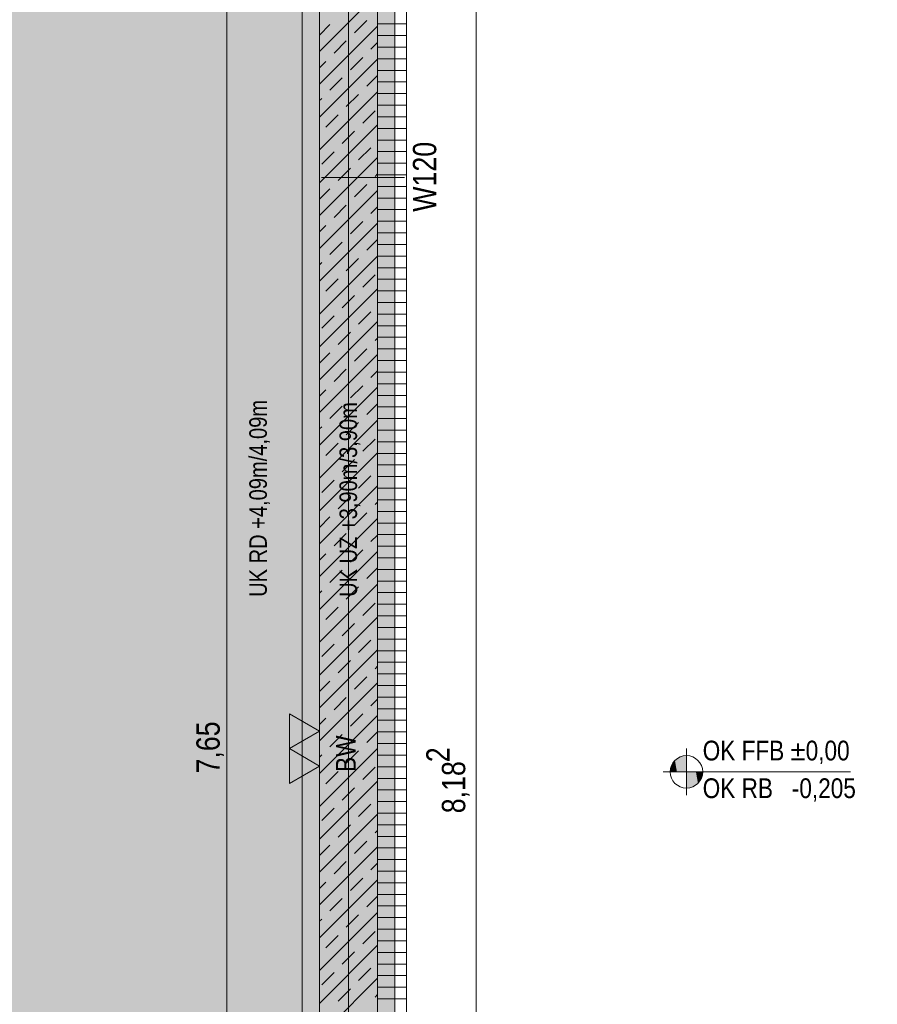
# Model space of a CAD drawing. Extents: x -720 to 300, y 62 to 1162.
# Tile 5 of 256: x -637 to -563, y 282 to 367. Entities that reach past the tile are written whole.
import ezdxf
from ezdxf.lldxf.tags import DXFTag

# ---------------------------------------------------------------- set-up
doc = ezdxf.new("R2010")
doc.units = 0
doc.layers.get('0').update_dxf_attribs({"lineweight": 13})
for name, color, linetype, lineweight, true_color in [('00_Beschriftung UZ', 3, 'Continuous', 35, 0x00ff00), ('30 -34 Innenwände- 1 tragend', 7, 'Continuous', 13, 0xdd0806), ('30 -34 Innenwände- 2 nichttragend', 7, 'Continuous', 18, 0xff7fe6), ('30 -35 Decken- 1 Konstruktion-Träger- Stahlbeton', 7, 'Continuous', 13, 0x33aa00), ('70 -72 Beschriftung- 2 Beschriftung Bauteile', 7, 'Continuous', 9, 0x9999ff), ('70 -76 Bemaßung- 2 Allgemein', 9, 'Continuous', 5, 0x808080), ('iwb_Layout BA_Markierung', 7, 'Continuous', 9, 0xbadcdc), ('iwb_Schraffur_BW', 7, 'Continuous', 13, 0x7400e8), ('iwb_Schraffur_Unterzug', 7, 'Continuous', 5, 0xffffcc), ('iwb_Sichtbeton', 2, 'Continuous', 50, 0xffff00), ('iwb_Sichtbeton-Shading', 2, 'Continuous', 50, 0xffff00)]:
    doc.layers.add(name, color=color, linetype=linetype, lineweight=lineweight, true_color=true_color)
for name, color, linetype, lineweight in [('70 -71 Achsen- 1 Gebäudeachsen', 7, 'STRICHPUNKT2-A06G93UB8I', 18), ('70 -72 Beschriftung- 5 Höhenkoten', 7, 'Continuous', 15), ('70 -75 Raumstempel- 3 Wandstempel', 7, 'Continuous', 50), ('Keine', 7, 'Continuous', 9)]:
    doc.layers.add(name, color=color, linetype=linetype, lineweight=lineweight)
doc.styles.get("Standard").update_dxf_attribs({"font": 'ARIALN.TTF'})
tags = doc.linetypes.add('fein_strichliert-A06G93UC8I', pattern=[4, 1, -2, 1]).pattern_tags.tags
tags[8:9] = [DXFTag(74, 4), DXFTag(75, 0), DXFTag(340, '0'), DXFTag(46, 0.0), DXFTag(50, 0.0), DXFTag(44, 0.0), DXFTag(45, 0.0)]
tags[6:7] = [DXFTag(74, 4), DXFTag(75, 0), DXFTag(340, '0'), DXFTag(46, 0.0), DXFTag(50, 0.0), DXFTag(44, 0.0), DXFTag(45, 0.0)]
tags[4:5] = [DXFTag(74, 4), DXFTag(75, 0), DXFTag(340, '0'), DXFTag(46, 0.0), DXFTag(50, 0.0), DXFTag(44, 0.0), DXFTag(45, 0.0)]
tags = doc.linetypes.add('STRICHPUNKT2-A06G93UB8I', pattern=[12.7, 6.35, -3.175, 0, -3.175]).pattern_tags.tags
tags[10:11] = [DXFTag(74, 4), DXFTag(75, 0), DXFTag(340, '0'), DXFTag(46, 0.0), DXFTag(50, 0.0), DXFTag(44, 0.0), DXFTag(45, 0.0)]
tags[8:9] = [DXFTag(74, 4), DXFTag(75, 0), DXFTag(340, '0'), DXFTag(46, 0.0), DXFTag(50, 0.0), DXFTag(44, 0.0), DXFTag(45, 0.0)]
tags[6:7] = [DXFTag(74, 4), DXFTag(75, 0), DXFTag(340, '0'), DXFTag(46, 0.0), DXFTag(50, 0.0), DXFTag(44, 0.0), DXFTag(45, 0.0)]
tags[4:5] = [DXFTag(74, 4), DXFTag(75, 0), DXFTag(340, '0'), DXFTag(46, 0.0), DXFTag(50, 0.0), DXFTag(44, 0.0), DXFTag(45, 0.0)]

# ---------------------------------------------------------------- blocks, each defined once
blk = doc.blocks.new('Shading-A06G93SP8I', base_point=(-566.802, 777.112))
at = {"layer": 'iwb_Sichtbeton-Shading', "color": 51, "true_color": 0xffff7f}
blk.add_solid([(-611.052, 227.912), (-611.652, 227.912), (-611.052, 772.712), (-611.652, 772.112)], dxfattribs=at)
blk = doc.blocks.new('Polygon-A06G93U38I')
at = {"color": 0, "linetype": 'ByBlock', "lineweight": -2, "ltscale": 0.13}
blk.add_solid([(-611.222, 86.203), (-682.362, 86.014), (-611.055, 1083.814), (-682.362, 1083.814)], dxfattribs=at)
blk = doc.blocks.new('Referenz-A06G93UD8I')
at = {"layer": '00_Beschriftung UZ', "color": 0, "lineweight": -2}
for points in [[(-615.523, 316.938), (-612.853, 318.27), (-615.522, 319.609)], [(-610.183, 316.938), (-612.853, 318.27), (-610.184, 319.609)]]:
    blk.add_solid(points, dxfattribs=at)
at = {"layer": '30 -34 Innenwände- 1 tragend', "color": 0, "linetype": 'Continuous', "lineweight": -2, "ltscale": 0.13}
for p, q in [((-611.353, 227.912), (-611.353, 380.912)), ((-603.853, 227.912), (-603.853, 380.912))]:
    blk.add_line(p, q, dxfattribs=at)
at = {"layer": '30 -34 Innenwände- 1 tragend', "color": 0, "lineweight": -2}
for p, q in [((-611.353, 227.912), (-611.353, 380.912)), ((-606.353, 227.912), (-606.353, 380.912)), ((-611.353, 364.488), (-606.353, 369.488)), ((-611.353, 365.902), (-610.455, 366.8)), ((-611.353, 361.659), (-606.353, 366.659)), ((-608.334, 366.093), (-607.273, 367.154)), ((-610.102, 364.325), (-609.041, 365.386)), ((-606.92, 364.679), (-606.353, 365.245)), ((-608.687, 362.911), (-607.627, 363.972)), ((-611.353, 358.831), (-606.353, 363.831)), ((-611.353, 363.074), (-610.809, 363.618)), ((-607.273, 361.497), (-606.353, 362.417)), ((-610.455, 361.143), (-609.394, 362.204)), ((-611.353, 356.003), (-606.353, 361.003)), ((-609.041, 359.729), (-607.98, 360.79)), ((-611.353, 360.245), (-611.162, 360.436)), ((-610.809, 357.961), (-609.748, 359.022)), ((-607.627, 358.315), (-606.566, 359.375)), ((-611.353, 353.174), (-606.353, 358.174)), ((-609.394, 356.547), (-608.334, 357.608)), ((-611.162, 354.779), (-610.102, 355.84)), ((-607.98, 355.133), (-606.92, 356.193)), ((-611.353, 350.346), (-606.353, 355.346)), ((-609.748, 353.365), (-608.687, 354.426)), ((-606.566, 353.718), (-606.353, 353.931)), ((-608.334, 351.951), (-607.273, 353.011)), ((-611.353, 351.76), (-610.455, 352.658)), ((-611.353, 347.517), (-606.353, 352.517)), ((-610.102, 350.183), (-609.041, 351.244)), ((-606.92, 350.536), (-606.353, 351.103)), ((-611.353, 344.689), (-606.353, 349.689)), ((-608.687, 348.769), (-607.627, 349.829)), ((-611.353, 348.931), (-610.809, 349.476)), ((-610.455, 347.001), (-609.394, 348.062)), ((-607.273, 347.355), (-606.353, 348.275)), ((-611.353, 341.86), (-606.353, 346.86)), ((-611.353, 346.103), (-611.162, 346.294)), ((-609.041, 345.587), (-607.98, 346.647)), ((-610.809, 343.819), (-609.748, 344.88)), ((-607.627, 344.173), (-606.566, 345.233)), ((-611.353, 339.032), (-606.353, 344.032)), ((-609.394, 342.405), (-608.334, 343.465)), ((-607.98, 340.991), (-606.92, 342.051)), ((-611.353, 336.204), (-606.353, 341.204)), ((-611.162, 340.637), (-610.102, 341.698)), ((-609.748, 339.223), (-608.687, 340.283)), ((-606.566, 339.576), (-606.353, 339.789)), ((-611.353, 337.618), (-610.455, 338.516)), ((-608.334, 337.809), (-607.273, 338.869)), ((-611.353, 333.375), (-606.353, 338.375)), ((-610.102, 336.041), (-609.041, 337.101)), ((-606.92, 336.394), (-606.353, 336.961)), ((-611.353, 330.547), (-606.353, 335.547)), ((-611.353, 334.789), (-610.809, 335.334)), ((-608.687, 334.627), (-607.627, 335.687)), ((-610.455, 332.859), (-609.394, 333.919)), ((-607.273, 333.212), (-606.353, 334.133)), ((-611.353, 327.718), (-606.353, 332.718)), ((-611.353, 331.961), (-611.162, 332.152)), ((-609.041, 331.445), (-607.98, 332.505)), ((-607.627, 330.03), (-606.566, 331.091)), ((-610.809, 329.677), (-609.748, 330.738)), ((-611.353, 324.89), (-606.353, 329.89)), ((-609.394, 328.263), (-608.334, 329.323)), ((-611.162, 326.495), (-610.102, 327.556)), ((-607.98, 326.848), (-606.92, 327.909)), ((-611.353, 322.061), (-606.353, 327.061)), ((-609.748, 325.081), (-608.687, 326.141)), ((-606.566, 325.434), (-606.353, 325.647)), ((-611.353, 323.476), (-610.455, 324.374)), ((-611.353, 319.233), (-606.353, 324.233)), ((-608.334, 323.666), (-607.273, 324.727)), ((-610.102, 321.899), (-609.041, 322.959)), ((-606.92, 322.252), (-606.353, 322.819)), ((-608.687, 320.484), (-607.627, 321.545)), ((-611.353, 316.405), (-606.353, 321.405)), ((-611.353, 320.647), (-610.809, 321.192)), ((-607.273, 319.07), (-606.353, 319.99)), ((-610.455, 318.717), (-609.394, 319.777)), ((-611.353, 313.576), (-606.353, 318.576)), ((-609.041, 317.302), (-607.98, 318.363)), ((-611.353, 317.819), (-611.162, 318.01)), ((-610.809, 315.535), (-609.748, 316.595)), ((-607.627, 315.888), (-606.566, 316.949)), ((-611.353, 310.748), (-606.353, 315.748)), ((-609.394, 314.12), (-608.334, 315.181)), ((-611.162, 312.353), (-610.102, 313.413)), ((-607.98, 312.706), (-606.92, 313.767)), ((-611.353, 307.919), (-606.353, 312.919)), ((-609.748, 310.939), (-608.687, 311.999)), ((-606.566, 311.292), (-606.353, 311.505)), ((-608.334, 309.524), (-607.273, 310.585)), ((-611.353, 309.334), (-610.455, 310.231)), ((-611.353, 305.091), (-606.353, 310.091)), ((-610.102, 307.757), (-609.041, 308.817)), ((-606.92, 308.11), (-606.353, 308.677)), ((-611.353, 302.263), (-606.353, 307.263)), ((-608.687, 306.342), (-607.627, 307.403)), ((-611.353, 306.505), (-610.809, 307.049)), ((-610.455, 304.575), (-609.394, 305.635)), ((-607.273, 304.928), (-606.353, 305.848)), ((-611.353, 299.434), (-606.353, 304.434)), ((-611.353, 303.677), (-611.162, 303.867)), ((-609.041, 303.16), (-607.98, 304.221)), ((-610.809, 301.393), (-609.748, 302.453)), ((-607.627, 301.746), (-606.566, 302.807)), ((-611.353, 296.606), (-606.353, 301.606)), ((-609.394, 299.978), (-608.334, 301.039)), ((-607.98, 298.564), (-606.92, 299.625)), ((-611.353, 293.777), (-606.353, 298.777)), ((-611.162, 298.211), (-610.102, 299.271)), ((-609.748, 296.796), (-608.687, 297.857)), ((-606.566, 297.15), (-606.353, 297.363)), ((-608.334, 295.382), (-607.273, 296.443)), ((-611.353, 295.191), (-610.455, 296.089)), ((-611.353, 290.949), (-606.353, 295.949)), ((-610.102, 293.614), (-609.041, 294.675)), ((-606.92, 293.968), (-606.353, 294.535)), ((-611.353, 288.12), (-606.353, 293.12)), ((-611.353, 292.363), (-610.809, 292.907)), ((-608.687, 292.2), (-607.627, 293.261)), ((-610.455, 290.432), (-609.394, 291.493)), ((-607.273, 290.786), (-606.353, 291.706)), ((-611.353, 285.292), (-606.353, 290.292)), ((-611.353, 289.535), (-611.162, 289.725)), ((-609.041, 289.018), (-607.98, 290.079)), ((-607.627, 287.604), (-606.566, 288.665)), ((-610.809, 287.25), (-609.748, 288.311)), ((-611.353, 282.464), (-606.353, 287.464)), ((-609.394, 285.836), (-608.334, 286.897)), ((-611.162, 284.068), (-610.102, 285.129)), ((-607.98, 284.422), (-606.92, 285.483)), ((-611.353, 279.635), (-606.353, 284.635)), ((-609.748, 282.654), (-608.687, 283.715)), ((-606.566, 283.008), (-606.353, 283.221))]:
    blk.add_line(p, q, dxfattribs=at)
at = {"layer": '30 -34 Innenwände- 2 nichttragend', "color": 0, "lineweight": -2}
for p, q in [((-606.353, 227.912), (-606.353, 380.912)), ((-603.853, 227.912), (-603.853, 380.912)), ((-603.853, 366.853), (-606.353, 366.853)), ((-603.853, 365.853), (-606.353, 365.853)), ((-603.853, 364.853), (-606.353, 364.853)), ((-603.853, 363.853), (-606.353, 363.853)), ((-603.853, 362.853), (-606.353, 362.853)), ((-603.853, 361.853), (-606.353, 361.853)), ((-603.853, 360.853), (-606.353, 360.853)), ((-603.853, 359.853), (-606.353, 359.853)), ((-603.853, 358.853), (-606.353, 358.853)), ((-603.853, 357.853), (-606.353, 357.853)), ((-603.853, 356.853), (-606.353, 356.853)), ((-603.853, 355.853), (-606.353, 355.853)), ((-603.853, 354.853), (-606.353, 354.853)), ((-603.853, 353.853), (-606.353, 353.853)), ((-603.853, 352.853), (-606.353, 352.853)), ((-603.853, 351.853), (-606.353, 351.853)), ((-603.853, 350.853), (-606.353, 350.853)), ((-603.853, 349.853), (-606.353, 349.853)), ((-603.853, 348.853), (-606.353, 348.853)), ((-603.853, 347.853), (-606.353, 347.853)), ((-603.853, 346.853), (-606.353, 346.853)), ((-603.853, 345.853), (-606.353, 345.853)), ((-603.853, 344.853), (-606.353, 344.853)), ((-603.853, 343.853), (-606.353, 343.853)), ((-603.853, 342.853), (-606.353, 342.853)), ((-603.853, 341.853), (-606.353, 341.853)), ((-603.853, 340.853), (-606.353, 340.853)), ((-603.853, 339.853), (-606.353, 339.853)), ((-603.853, 338.853), (-606.353, 338.853)), ((-603.853, 337.853), (-606.353, 337.853)), ((-603.853, 336.853), (-606.353, 336.853)), ((-603.853, 335.853), (-606.353, 335.853)), ((-603.853, 334.853), (-606.353, 334.853)), ((-603.853, 333.853), (-606.353, 333.853)), ((-603.853, 332.853), (-606.353, 332.853)), ((-603.853, 331.853), (-606.353, 331.853)), ((-603.853, 330.853), (-606.353, 330.853)), ((-603.853, 329.853), (-606.353, 329.853)), ((-603.853, 328.853), (-606.353, 328.853)), ((-603.853, 327.853), (-606.353, 327.853)), ((-603.853, 326.853), (-606.353, 326.853)), ((-603.853, 325.853), (-606.353, 325.853)), ((-603.853, 324.853), (-606.353, 324.853)), ((-603.853, 323.853), (-606.353, 323.853)), ((-603.853, 322.853), (-606.353, 322.853)), ((-603.853, 321.853), (-606.353, 321.853)), ((-603.853, 320.853), (-606.353, 320.853)), ((-603.853, 319.853), (-606.353, 319.853)), ((-603.853, 318.853), (-606.353, 318.853)), ((-603.853, 317.853), (-606.353, 317.853)), ((-603.853, 316.853), (-606.353, 316.853)), ((-603.853, 315.853), (-606.353, 315.853)), ((-603.853, 314.853), (-606.353, 314.853)), ((-603.853, 313.853), (-606.353, 313.853)), ((-603.853, 312.853), (-606.353, 312.853)), ((-603.853, 311.853), (-606.353, 311.853)), ((-603.853, 310.853), (-606.353, 310.853)), ((-603.853, 309.853), (-606.353, 309.853)), ((-603.853, 308.853), (-606.353, 308.853)), ((-603.853, 307.853), (-606.353, 307.853)), ((-603.853, 306.853), (-606.353, 306.853)), ((-603.853, 305.853), (-606.353, 305.853)), ((-603.853, 304.853), (-606.353, 304.853)), ((-603.853, 303.853), (-606.353, 303.853)), ((-603.853, 302.853), (-606.353, 302.853)), ((-603.853, 301.853), (-606.353, 301.853)), ((-603.853, 300.853), (-606.353, 300.853)), ((-603.853, 299.853), (-606.353, 299.853)), ((-603.853, 298.853), (-606.353, 298.853)), ((-603.853, 297.853), (-606.353, 297.853)), ((-603.853, 296.853), (-606.353, 296.853)), ((-603.853, 295.853), (-606.353, 295.853)), ((-603.853, 294.853), (-606.353, 294.853)), ((-603.853, 293.853), (-606.353, 293.853)), ((-603.853, 292.853), (-606.353, 292.853)), ((-603.853, 291.853), (-606.353, 291.853)), ((-603.853, 290.853), (-606.353, 290.853)), ((-603.853, 289.853), (-606.353, 289.853)), ((-603.853, 288.853), (-606.353, 288.853)), ((-603.853, 287.853), (-606.353, 287.853)), ((-603.853, 286.853), (-606.353, 286.853)), ((-603.853, 285.853), (-606.353, 285.853)), ((-603.853, 284.853), (-606.353, 284.853)), ((-603.853, 283.853), (-606.353, 283.853)), ((-603.853, 282.853), (-606.353, 282.853))]:
    blk.add_line(p, q, dxfattribs=at)
at = {"layer": '30 -35 Decken- 1 Konstruktion-Träger- Stahlbeton', "color": 0, "linetype": 'fein_strichliert-A06G93UC8I', "lineweight": -2, "ltscale": 0.13}
for p, q in [((-612.853, 227.912), (-612.853, 770.912)), ((-604.853, 227.912), (-604.853, 770.912))]:
    blk.add_line(p, q, dxfattribs=at)
at = {"layer": '70 -71 Achsen- 1 Gebäudeachsen', "color": 0, "linetype": 'STRICHPUNKT2-A06G93UB8I', "lineweight": -2, "ltscale": 0.13}
blk.add_line((-608.853, 1084.852), (-608.853, 85.412), dxfattribs=at)
at = {"layer": '70 -72 Beschriftung- 2 Beschriftung Bauteile', "color": 0, "lineweight": -2}
for p, q in [((-611.353, 305.912), (-613.951, 307.412)), ((-613.951, 307.412), (-613.951, 304.412)), ((-613.951, 304.412), (-611.353, 305.912)), ((-611.353, 302.912), (-613.951, 304.412)), ((-613.951, 304.412), (-613.951, 301.412)), ((-613.951, 301.412), (-611.353, 302.912))]:
    blk.add_line(p, q, dxfattribs=at)
at = {"layer": '70 -72 Beschriftung- 5 Höhenkoten', "color": 0, "linetype": 'Continuous', "lineweight": -2, "ltscale": 0.13}
for p, q in [((-579.72, 300.412), (-579.72, 304.412)), ((-579.72, 302.412), (-579.72, 303.812)), ((-579.72, 303.812), (-579.72, 302.412)), ((-581.72, 302.412), (-565.572, 302.412)), ((-581.12, 302.412), (-579.72, 302.412)), ((-579.72, 302.412), (-581.12, 302.412)), ((-578.32, 302.412), (-579.72, 302.412)), ((-579.72, 302.412), (-579.72, 301.012)), ((-579.72, 301.012), (-579.72, 302.412)), ((-579.72, 302.412), (-578.32, 302.412))]:
    blk.add_line(p, q, dxfattribs=at)
for major_axis in [(0, 1.4), (1.4, 0), (-1.4, 0), (0, -1.4)]:
    blk.add_ellipse((-579.72, 302.412), major_axis=major_axis, ratio=1, start_param=0, end_param=1.570796, dxfattribs=at)
at = {"layer": '70 -72 Beschriftung- 5 Höhenkoten', "color": 0, "lineweight": -2}
for points in [[(-580.152, 302.412), (-580.355, 303.66), (-580.152, 303.744)], [(-579.939, 302.412), (-580.152, 303.744), (-579.939, 303.795)], [(-580.152, 302.412), (-580.152, 303.744), (-579.939, 302.412)], [(-579.72, 302.412), (-579.939, 303.795), (-579.72, 303.812)], [(-579.939, 302.412), (-579.939, 303.795), (-579.72, 302.412)], [(-580.967, 302.412), (-581.051, 302.845), (-580.967, 303.048)], [(-580.852, 302.412), (-580.967, 303.048), (-580.852, 303.235)], [(-580.967, 302.412), (-580.967, 303.048), (-580.852, 302.412)], [(-580.71, 302.412), (-580.852, 303.235), (-580.71, 303.402)], [(-580.852, 302.412), (-580.852, 303.235), (-580.71, 302.412)], [(-580.543, 302.412), (-580.71, 303.402), (-580.543, 303.545)], [(-580.71, 302.412), (-580.71, 303.402), (-580.543, 302.412)], [(-580.355, 302.412), (-580.543, 303.545), (-580.355, 303.66)], [(-580.543, 302.412), (-580.543, 303.545), (-580.355, 302.412)], [(-580.355, 302.412), (-580.355, 303.66), (-580.152, 302.412)], [(-581.102, 302.412), (-581.12, 302.412), (-581.102, 302.631)], [(-581.051, 302.412), (-581.102, 302.631), (-581.051, 302.845)], [(-581.102, 302.412), (-581.102, 302.631), (-581.051, 302.412)], [(-581.051, 302.412), (-581.051, 302.845), (-580.967, 302.412)], [(-579.72, 301.012), (-579.72, 302.412), (-579.501, 301.029)], [(-579.501, 301.029), (-579.72, 302.412), (-579.501, 302.412)], [(-579.501, 301.029), (-579.501, 302.412), (-579.287, 301.081)], [(-579.287, 301.081), (-579.501, 302.412), (-579.287, 302.412)], [(-579.287, 301.081), (-579.287, 302.412), (-579.084, 301.165)], [(-579.084, 301.165), (-579.287, 302.412), (-579.084, 302.412)], [(-579.084, 301.165), (-579.084, 302.412), (-578.897, 301.279)], [(-578.897, 301.279), (-579.084, 302.412), (-578.897, 302.412)], [(-578.897, 301.279), (-578.897, 302.412), (-578.73, 301.422)], [(-578.73, 301.422), (-578.897, 302.412), (-578.73, 302.412)], [(-578.73, 301.422), (-578.73, 302.412), (-578.587, 301.589)], [(-578.587, 301.589), (-578.73, 302.412), (-578.587, 302.412)], [(-578.587, 301.589), (-578.587, 302.412), (-578.472, 301.777)], [(-578.472, 301.777), (-578.587, 302.412), (-578.472, 302.412)], [(-578.472, 301.777), (-578.472, 302.412), (-578.388, 301.979)], [(-578.388, 301.979), (-578.472, 302.412), (-578.388, 302.412)], [(-578.388, 301.979), (-578.388, 302.412), (-578.337, 302.193)], [(-578.337, 302.193), (-578.388, 302.412), (-578.337, 302.412)], [(-578.337, 302.193), (-578.337, 302.412), (-578.32, 302.412)]]:
    blk.add_solid(points, dxfattribs=at)
at = {"layer": '70 -76 Bemaßung- 2 Allgemein', "color": 0, "linetype": 'Continuous', "lineweight": -2, "ltscale": 0.13}
for p, q in [((-597.853, 220.833), (-597.853, 382.352)), ((-619.353, 228.973), (-619.353, 379.852))]:
    blk.add_line(p, q, dxfattribs=at)
at = {"layer": 'Keine', "color": 0, "lineweight": -2}
blk.add_line((-604.018, 353.612), (-611.188, 353.612), dxfattribs=at)
at = {"layer": '00_Beschriftung UZ', "color": 0, "linetype": 'ByBlock', "lineweight": -2, "ltscale": 0.13, "char_height": 1.51033, "attachment_point": 1, "rotation": 90}
for s, insert in [('{\\fArial Narrow;UK RD +4,09m/4,09m}', (-617.403, 317.489)), ('{\\fArial Narrow;UK UZ +3,90m/3,90m}', (-609.628, 317.489))]:
    blk.add_mtext(s, dxfattribs=dict(at, insert=insert))
at = {"layer": '70 -72 Beschriftung- 5 Höhenkoten', "color": 0, "linetype": 'Continuous', "lineweight": -2, "ltscale": 0.13, "char_height": 1.7, "attachment_point": 1}
for s, insert in [('{\\fArial Narrow;OK FFB ±0,00}', (-578.32, 305.097)), ('{\\fArial Narrow;OK RB   -0,205}', (-578.32, 301.852))]:
    blk.add_mtext(s, dxfattribs=dict(at, insert=insert))
at = {"layer": '70 -75 Raumstempel- 3 Wandstempel', "color": 0, "linetype": 'Continuous', "lineweight": -2, "ltscale": 0.13, "attachment_point": 1, "rotation": 90}
for s, insert, char_height in [('{\\fArial Narrow;W120}', (-603.302, 350.67), 2.01377), ('{\\fArial Narrow;BW}', (-609.935, 302.412), 1.7)]:
    blk.add_mtext(s, dxfattribs=dict(at, insert=insert, char_height=char_height))
at = {"layer": '70 -76 Bemaßung- 2 Allgemein', "color": 0, "linetype": 'Continuous', "lineweight": -2, "ltscale": 0.13, "char_height": 2.01377, "attachment_point": 1, "rotation": 90}
for s, insert in [('{\\fArial Narrow;7,65}', (-621.968, 302.268)), ('{\\fArial Narrow;2}', (-602.147, 303.242)), ('{\\fArial Narrow;8,18}', (-600.804, 298.844))]:
    blk.add_mtext(s, dxfattribs=dict(at, insert=insert))
blk = doc.blocks.new('Referenz-A06G93UF8I')
at = {"layer": 'iwb_Schraffur_BW', "linetype": 'Continuous', "ltscale": 0.13}
blk.add_solid([(-611.352, 773.912), (-606.352, 773.912), (-611.352, 208.972), (-606.352, 208.972)], dxfattribs=at)
at = {"layer": 'iwb_Schraffur_Unterzug', "linetype": 'Continuous', "ltscale": 0.13}
blk.add_solid([(-612.852, 227.912), (-612.852, 830.912), (-604.852, 227.912), (-604.852, 830.912)], dxfattribs=at)
at = {"layer": 'iwb_Sichtbeton', "linetype": 'Continuous', "ltscale": 0.5}
blk.add_solid([(-611.052, 227.912), (-611.652, 227.912), (-611.052, 772.712), (-611.652, 772.112)], dxfattribs=at)

msp = doc.modelspace()

# ---------------------------------------------------------------- block references
at = {"color": 8, "lineweight": 13, "ltscale": 0.13, "true_color": 0x808080}
msp.add_blockref('Referenz-A06G93UD8I', (0, 0), dxfattribs=at)
at = {"color": 8, "lineweight": 25, "ltscale": 0.25, "true_color": 0x808080}
msp.add_blockref('Referenz-A06G93UF8I', (0, 0), dxfattribs=at)
msp.add_blockref('Shading-A06G93SP8I', (-566.802, 777.112))
at = {"layer": 'iwb_Layout BA_Markierung', "ltscale": 0.13}
msp.add_blockref('Polygon-A06G93U38I', (0, 0), dxfattribs=at)

doc.saveas('drawing.dxf')
